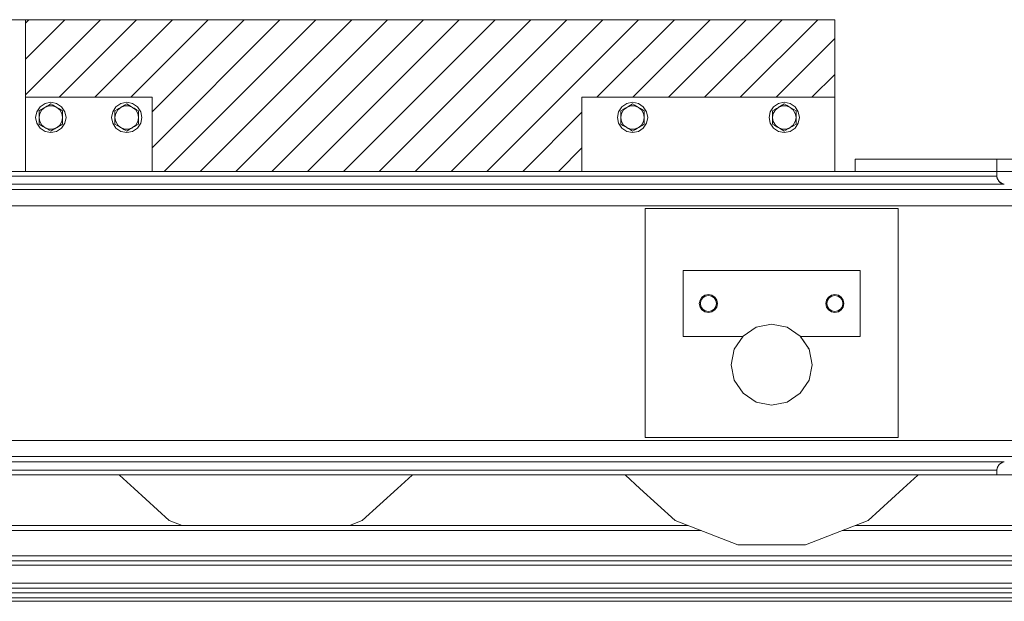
# Model space of a CAD drawing. Header units: millimetres. Extents: x 53056 to 116131, y -669674 to -625124.
# Tile 174 of 256: x 61479 to 62453, y -635887 to -635312. Entities that reach past the tile are written whole.
import ezdxf

# ---------------------------------------------------------------- set-up
doc = ezdxf.new("R2010")
doc.units = ezdxf.units.MM
doc.header["$MEASUREMENT"] = 0
doc.linetypes.add('DGN Style 1', pattern=[536.1990872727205, 0.8921781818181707, -535.3069090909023])
for name, color, linetype, lineweight in [('Main Cradle', 7, 'Continuous', 0), ('Main Cradle Blocks', 7, 'Continuous', 0), ('Main Cradle Rails', 7, 'Continuous', 0), ('Side Cradle Hydraulic Arm Support', 7, 'Continuous', 0)]:
    doc.layers.add(name, color=color, linetype=linetype, lineweight=lineweight)

# ---------------------------------------------------------------- blocks, each defined once
blk = doc.blocks.new('*U55')
at = {"linetype": 'Continuous', "lineweight": 0}
h = blk.add_hatch(dxfattribs=at)
h.set_pattern_fill('HATCH', color=30, style=0, pattern_type=2)
h.set_pattern_definition([(45, (-22672.618382, 12035.724819), (-17.71895608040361, 17.71895608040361), [])])
h.paths.add_polyline_path([(-23108.75595596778, 12086.84329069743), (-23108.75592507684, 12010.35817203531), (-22983.75592507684, 12010.35817203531), (-22983.75592507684, 11937.07758303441), (-22983.75592507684, 11937.07755214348), (-22558.75592507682, 11937.07755214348), (-22558.75592507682, 11937.07758303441), (-22558.75592507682, 12010.35817203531), (-22308.75592507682, 12010.35817203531), (-22308.75592507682, 12087.07755214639), (-22604.53900516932, 12086.99093893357), (-22904.53897944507, 12086.90309090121), (-23102.05037344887, 12086.84525427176)])
at = {"color": 30, "linetype": 'Continuous', "lineweight": 0, "flags": 128}
blk.add_lwpolyline([(-23108.75595596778, 12086.84329069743), (-23108.75592507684, 12010.35817203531), (-22983.75592507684, 12010.35817203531), (-22983.75592507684, 11937.07758303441), (-22983.75592507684, 11937.07755214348), (-22558.75592507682, 11937.07755214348), (-22558.75592507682, 11937.07758303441), (-22558.75592507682, 12010.35817203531), (-22308.75592507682, 12010.35817203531), (-22308.75592507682, 12087.07755214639), (-22604.53900516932, 12086.99093893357), (-22904.53897944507, 12086.90309090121), (-23102.05037344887, 12086.84525427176), (-23108.75595596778, 12086.84329069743)], close=True, dxfattribs=at)
at = {"layer": 'Main Cradle', "color": 7, "linetype": 'Continuous', "lineweight": 0}
for p, q in [((-22288.65951416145, 11937.07758303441), (-22288.65951416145, 11949.07755214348)), ((-22288.65592507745, 11937.07758303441), (-22288.65592507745, 11949.07755214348)), ((-22088.65592507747, 11949.07755214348), (-22148.65592507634, 11949.07755214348)), ((-22148.65592507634, 11937.07761334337), (-22148.65592507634, 11949.07755214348)), ((-24093.85592507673, 11937.07755214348), (-22148.65592507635, 11937.07755214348)), ((-22148.65592507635, 11932.46017457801), (-24093.85592507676, 11932.46017457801)), ((-22148.65592507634, 11932.46017457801), (-22148.65592507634, 11937.07755214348)), ((-22148.65592507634, 11937.07755214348), (-22048.65592507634, 11937.07755214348)), ((-22141.29357043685, 11924.48560870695), (-24101.21827971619, 11924.48560870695)), ((-22148.32072593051, 11930.16870608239), (-22148.57498743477, 11931.32507486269)), ((-22148.31814013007, 11930.16119681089), (-22148.32071528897, 11930.16867517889)), ((-22147.85753214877, 11928.97637857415), (-22147.8605248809, 11928.98323303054)), ((-22147.12337735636, 11927.75145277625), (-22147.8575186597, 11928.97634767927)), ((-22147.12335197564, 11927.75142186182), (-22147.1189225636, 11927.74602672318)), ((-22146.03772807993, 11926.54135040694), (-22146.03398212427, 11926.53763529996)), ((-22144.51029192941, 11925.44990666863), (-22146.03395096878, 11926.537604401)), ((-22144.510232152, 11925.44987572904), (-22144.50771437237, 11925.44857257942)), ((-22141.29334108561, 11924.48560870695), (-22144.15379303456, 11925.26539037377)), ((-22142.55169545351, 11924.68804136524), (-22143.75959759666, 11925.15789758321)), ((-22141.29362763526, 11924.48565480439), (-22142.55169545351, 11924.68804136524)), ((-22073.38148075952, 11919.0573064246), (-24169.13036939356, 11919.0573064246)), ((-22058.6559565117, 11903.10817468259), (-24183.85589364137, 11903.10817468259)), ((-22246.25595100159, 11900.30945071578), (-22496.25595100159, 11900.30944724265)), ((-22496.25595100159, 11900.30944724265), (-22496.25594785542, 11673.84921775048)), ((-22246.25594785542, 11673.84922122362), (-22246.25595100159, 11900.30945071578)), ((-22283.75592549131, 11838.87933550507), (-22458.75592549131, 11838.87933307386)), ((-22458.75592549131, 11838.87933307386), (-22458.75592458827, 11773.87933307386)), ((-22283.75592458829, 11773.87933550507), (-22283.75592549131, 11838.87933550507)), ((-22433.75590175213, 11815.3793395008), (-22437.20005263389, 11814.69425524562)), ((-22439.41276600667, 11800.72247642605), (-22441.14694805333, 11803.31786319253)), ((-22308.75595280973, 11797.37934039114), (-22312.20010371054, 11798.06442455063)), ((-22308.75596303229, 11798.37933249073), (-22311.81743049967, 11798.98829618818)), ((-22305.31180192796, 11798.06442464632), (-22308.75595280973, 11797.37934039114)), ((-22458.75592458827, 11773.87933307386), (-22399.82174593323, 11773.8793338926)), ((-22399.54038245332, 11774.16348829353), (-22399.82170818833, 11773.87933497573)), ((-22399.82170818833, 11773.87933497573), (-22399.82170819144, 11773.87933498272)), ((-22334.30081611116, 11761.18666968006), (-22342.97172634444, 11774.16360351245)), ((-22342.69028718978, 11773.87933577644), (-22342.69028718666, 11773.87933576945)), ((-22342.69024944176, 11773.87933468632), (-22283.75592458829, 11773.87933550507)), ((-22335.02317302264, 11762.27954386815), (-22334.30510871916, 11761.19316421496)), ((-22334.30510884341, 11761.19316449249), (-22334.33916829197, 11761.24469398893)), ((-22331.25597567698, 11745.87946510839), (-22334.30073213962, 11761.18648840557)), ((-22386.56333398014, 11708.92415035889), (-22371.25599664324, 11705.8793318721)), ((-22058.65595651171, 11671.04692960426), (-24183.85589364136, 11671.04692960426)), ((-22496.25594785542, 11673.84921775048), (-22246.25594785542, 11673.84922122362)), ((-22073.38148076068, 11655.09779786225), (-24169.1303693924, 11655.09779786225)), ((-22141.29345853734, 11649.66949557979), (-24101.21839161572, 11649.66949557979)), ((-22148.65592507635, 11641.69492970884), (-24093.85592507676, 11641.69492970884)), ((-22148.65592507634, 11641.69492970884), (-22148.10653477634, 11644.60841818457)), ((-22148.65592507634, 11641.69492970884), (-22148.65592507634, 11637.07755214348)), ((-22148.62967953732, 11642.34241700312), (-22148.45255127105, 11643.48730801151)), ((-22148.45255127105, 11643.48730801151), (-22148.11349669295, 11644.57166493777)), ((-22148.42782926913, 11643.56740849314), (-22148.45254173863, 11643.48733889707)), ((-22148.08487233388, 11644.66321889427), (-22148.08640872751, 11644.65933219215)), ((-22146.54794801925, 11647.10639960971), (-22146.54975575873, 11647.10443578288)), ((-22143.43763857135, 11649.19573433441), (-22141.29396078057, 11649.66935866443)), ((-24093.85592507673, 11637.07755214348), (-22148.65592507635, 11637.07755214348)), ((-22148.65592507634, 11637.07755214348), (-22048.65592507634, 11637.07755214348)), ((-22775.86641496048, 11591.81999056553), (-22741.11326594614, 11623.50167288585)), ((-22275.86641496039, 11591.81999056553), (-22241.11326594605, 11623.50167288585)), ((-22788.61963844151, 11586.87936526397), (-22775.86641496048, 11591.81999056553)), ((-22337.9605099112, 11567.76460903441), (-22275.86641496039, 11591.81999056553))]:
    blk.add_line(p, q, dxfattribs=at)
at = {"layer": 'Main Cradle', "color": 7, "linetype": 'Continuous', "lineweight": 0, "flags": 128}
for points in [[(-22148.65592507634, 11949.07755214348), (-22288.65592507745, 11949.07755214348), (-22288.65951416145, 11949.07755214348), (-22288.65951416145, 11949.07755214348)], [(-22144.15379303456, 11925.26539037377), (-22146.53382130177, 11927.03335820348), (-22148.10653477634, 11929.54668610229), (-22148.65592507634, 11932.46017457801)], [(-22148.57498769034, 11931.32507844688), (-22148.57498743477, 11931.32507486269), (-22148.65592507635, 11932.46017457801)], [(-22148.32072524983, 11930.16870410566), (-22148.32072593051, 11930.16870608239), (-22148.13248923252, 11929.68415926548)], [(-22148.03407848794, 11929.4308366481), (-22147.8575186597, 11928.97634767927), (-22147.85751956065, 11928.97634974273)], [(-22146.66043314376, 11927.23563630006), (-22147.12337735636, 11927.75145277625), (-22147.12337519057, 11927.75145013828)], [(-22146.03395367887, 11926.5376070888), (-22146.03395096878, 11926.537604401), (-22146.36890783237, 11926.91081625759)], [(-22144.28345815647, 11925.36167165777), (-22144.51029192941, 11925.44990666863), (-22144.51028994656, 11925.44990564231)], [(-22142.5632789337, 11924.69221571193), (-22142.55169545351, 11924.68804136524), (-22142.55169545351, 11924.68804136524)], [(-22425.44098578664, 11802.93518872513), (-22425.44098578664, 11802.93518872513), (-22424.75590162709, 11806.37933962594), (-22425.44098588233, 11809.82349050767), (-22427.39194068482, 11812.74330062), (-22430.31175085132, 11814.69425534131), (-22433.75590175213, 11815.3793395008)], [(-22312.20010371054, 11798.06442455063), (-22312.20010371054, 11798.06442455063), (-22315.11991387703, 11800.01537927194), (-22317.07086867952, 11802.93518938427), (-22317.75595293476, 11806.37934026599), (-22317.07086877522, 11809.82349116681), (-22315.11991405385, 11812.74330133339), (-22312.20010394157, 11814.69425613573), (-22308.75595305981, 11815.37934039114), (-22305.31180215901, 11814.69425623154), (-22302.3919919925, 11812.74330151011), (-22300.44103719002, 11809.82349139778), (-22299.75595293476, 11806.37934051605), (-22300.44103709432, 11802.93518961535), (-22300.44103709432, 11802.93518961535)], [(-22437.20005263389, 11814.69425524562), (-22440.11986274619, 11812.74330044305), (-22442.07081746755, 11809.82349027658), (-22442.75590162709, 11806.37933937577), (-22442.07081737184, 11802.93518849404), (-22440.11986256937, 11800.01537838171), (-22437.20005240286, 11798.0644236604), (-22437.20005240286, 11798.0644236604)], [(-22441.14694805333, 11803.31786319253), (-22441.75591183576, 11806.37933064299), (-22441.14694813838, 11809.44079811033), (-22439.41276616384, 11812.03618492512), (-22436.81737939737, 11813.77036697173), (-22433.7559119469, 11814.37933075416), (-22430.69444447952, 11813.77036705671), (-22428.09905766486, 11812.03618508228), (-22426.3648756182, 11809.44079831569), (-22425.75591183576, 11806.37933086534), (-22426.36487553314, 11803.31786339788), (-22426.36487553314, 11803.31786339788)], [(-22311.81743049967, 11798.98829618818), (-22314.41281731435, 11800.72247816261), (-22316.146999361, 11803.31786492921), (-22316.75596314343, 11806.37933237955), (-22316.14699944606, 11809.44079984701), (-22314.41281747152, 11812.03618666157), (-22311.81743070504, 11813.7703687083), (-22308.75596325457, 11814.37933249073), (-22305.6944957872, 11813.7703687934), (-22303.09910897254, 11812.03618681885), (-22301.36492692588, 11809.44080005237), (-22300.75596314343, 11806.37933260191), (-22301.36492684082, 11803.31786513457), (-22301.36492684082, 11803.31786513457)], [(-22436.81737919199, 11798.9882944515), (-22436.81737919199, 11798.9882944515), (-22439.41276600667, 11800.72247642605)], [(-22437.20005240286, 11798.0644236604), (-22433.75590150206, 11797.3793395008), (-22430.31175062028, 11798.06442375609), (-22427.391940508, 11800.01537855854), (-22425.44098578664, 11802.93518872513)], [(-22426.36487553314, 11803.31786339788), (-22428.09905750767, 11800.72247658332), (-22430.69444427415, 11798.9882945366), (-22433.75591172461, 11798.37933075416), (-22436.81737919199, 11798.9882944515)], [(-22301.36492684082, 11803.31786513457), (-22303.09910881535, 11800.72247831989), (-22305.69449558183, 11798.98829627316), (-22308.75596303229, 11798.37933249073)], [(-22300.44103709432, 11802.93518961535), (-22302.39199181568, 11800.01537944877), (-22305.31180192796, 11798.06442464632)], [(-22355.94866041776, 11782.8345133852), (-22371.25599775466, 11785.8793318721), (-22386.56333500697, 11782.83451295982), (-22399.54026883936, 11774.16360272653), (-22408.21117871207, 11761.18666865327)], [(-22334.3042226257, 11761.19182349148), (-22342.69028718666, 11773.87933576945), (-22342.97172634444, 11774.16360351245), (-22355.94866041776, 11782.8345133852), (-22355.94866041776, 11782.8345133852)], [(-22399.8217082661, 11773.87933514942), (-22399.82170896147, 11773.8793340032), (-22399.82170891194, 11773.8793338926)], [(-22342.69028718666, 11773.87933576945), (-22342.97172644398, 11774.16360373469), (-22342.97172658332, 11774.16360382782)], [(-22342.69028726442, 11773.87933594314), (-22342.69028649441, 11773.87933474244), (-22342.69028646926, 11773.87933468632)], [(-22408.21117871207, 11761.18666865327), (-22408.21117871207, 11761.18666865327), (-22411.25599719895, 11745.87933131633), (-22408.21117828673, 11730.57199406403), (-22399.54026805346, 11717.59506023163), (-22386.56333398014, 11708.92415035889)], [(-22371.25599664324, 11705.8793318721), (-22355.94865939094, 11708.92415078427), (-22342.97172555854, 11717.59506101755), (-22334.30081568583, 11730.57199509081), (-22331.25599719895, 11745.87933242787), (-22334.30081611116, 11761.18666968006), (-22334.30097808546, 11761.18691473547)], [(-22334.30076734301, 11730.57199293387), (-22334.300767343, 11730.57199293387), (-22331.25596376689, 11745.87925530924)], [(-22342.97168395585, 11717.59505435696), (-22342.97167721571, 11717.59505886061), (-22334.300767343, 11730.57199293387)], [(-22148.65592507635, 11641.69492970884), (-22148.62967953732, 11642.34241700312), (-22148.6296796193, 11642.34241498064)], [(-22148.10653477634, 11644.60841818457), (-22146.53382130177, 11647.12174608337), (-22144.15379303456, 11648.8897139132), (-22141.29334108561, 11649.66949557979)], [(-22148.08486012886, 11644.66324976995), (-22147.47604480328, 11645.8765522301), (-22146.54986866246, 11647.10431313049)], [(-22146.50717653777, 11647.14157722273), (-22145.21909686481, 11648.26588574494), (-22144.46085046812, 11648.6616594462)], [(-22145.213620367, 11648.26909271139), (-22145.21909686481, 11648.26588574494), (-22145.37645087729, 11648.12894832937)], [(-22143.88182731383, 11648.96388592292), (-22143.43763857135, 11649.19573433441), (-22143.44132016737, 11649.19416114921)], [(-23016.05362308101, 11637.07752125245), (-23015.85664508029, 11636.68193611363), (-23001.39858442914, 11623.50167268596)], [(-22741.11326616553, 11623.50167268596), (-22726.65520191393, 11636.68194013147), (-22726.45822592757, 11637.07752125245)], [(-22516.05362308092, 11637.07752125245), (-22515.8566450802, 11636.68193611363), (-22501.39858442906, 11623.50167268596)], [(-22241.11326616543, 11623.50167268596), (-22226.65520191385, 11636.68194013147), (-22226.45822592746, 11637.07752125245)], [(-23001.39858464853, 11623.50167288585), (-22966.64543078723, 11591.81998791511), (-22953.89221309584, 11586.87936526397)], [(-22501.39858464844, 11623.50167288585), (-22466.64543078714, 11591.81998791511), (-22404.55133516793, 11567.76460810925), (-22337.9605099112, 11567.76460903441)]]:
    blk.add_lwpolyline(points, dxfattribs=at)
at = {"layer": 'Main Cradle Blocks', "color": 7, "linetype": 'Continuous', "lineweight": 0}
for p, q in [((-22308.75592507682, 12087.07755214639), (-23108.75592507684, 12087.07755214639)), ((-23108.75592507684, 12087.07755214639), (-23108.75592507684, 12010.3582115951)), ((-22308.75592507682, 12010.35820292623), (-22308.75592507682, 12087.07755214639)), ((-23108.75592507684, 11937.07758303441), (-23108.75592507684, 12010.35817203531)), ((-23108.75592507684, 12010.35817203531), (-22983.75592507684, 12010.35817203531)), ((-22983.75592507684, 12010.35817203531), (-22983.75592507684, 11937.07758303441)), ((-22558.75592507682, 12010.35817203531), (-22558.75592507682, 11937.07758303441)), ((-22308.75592507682, 12010.35817203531), (-22558.75592507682, 12010.35817203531)), ((-22308.75592507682, 12010.35817203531), (-22308.75592507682, 11937.07758303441)), ((-23089.54746996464, 12000.38942203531), (-23085.79119408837, 12001.76105100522)), ((-23089.4961765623, 12004.21636502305), (-23083.75592507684, 12005.35817203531)), ((-23085.89227378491, 12002.49975053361), (-23083.75592507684, 12003.73317203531)), ((-23083.75592507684, 12003.73317203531), (-23081.59788199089, 12002.48722527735)), ((-23081.59785344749, 12002.48720879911), (-23081.45590891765, 12002.40525708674)), ((-23077.96438018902, 12000.38942203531), (-23074.89837671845, 11997.82220618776)), ((-23014.54746996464, 12000.38942203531), (-23017.61347343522, 11997.82220618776)), ((-23010.91399670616, 12002.48720879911), (-23011.05594123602, 12002.40525708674)), ((-23008.75592507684, 12003.73317203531), (-23010.91396816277, 12002.48722527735)), ((-23003.01567359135, 12004.21636502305), (-23008.75592507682, 12005.35817203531)), ((-23006.61957636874, 12002.49975053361), (-23008.75592507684, 12003.73317203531)), ((-23002.96438018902, 12000.38942203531), (-23006.72065606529, 12001.76105100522)), ((-22514.54746996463, 12000.38942203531), (-22510.79119408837, 12001.76105100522)), ((-22514.4961765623, 12004.21636502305), (-22508.75592507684, 12005.35817203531)), ((-22510.89227378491, 12002.49975053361), (-22508.75592507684, 12003.73317203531)), ((-22508.75592507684, 12003.73317203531), (-22506.59788199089, 12002.48722527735)), ((-22506.59785344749, 12002.48720879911), (-22506.45590891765, 12002.40525708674)), ((-22502.96438018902, 12000.38942203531), (-22499.89837671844, 11997.82220618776)), ((-22364.54746996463, 12000.38942203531), (-22367.61347343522, 11997.82220618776)), ((-22360.91399670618, 12002.48720879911), (-22361.05594123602, 12002.40525708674)), ((-22358.75592507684, 12003.73317203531), (-22360.91396816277, 12002.48722527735)), ((-22353.01567359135, 12004.21636502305), (-22358.75592507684, 12005.35817203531)), ((-22356.61957636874, 12002.49975053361), (-22358.75592507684, 12003.73317203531)), ((-22352.96438018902, 12000.38942203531), (-22356.72065606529, 12001.76105100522)), ((-23095.33901485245, 11997.04567203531), (-23093.18097176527, 11998.29161879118)), ((-23095.33901485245, 11990.35817203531), (-23094.64874244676, 11994.29701685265)), ((-23095.33901485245, 11992.73225759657), (-23095.33901485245, 11990.35817203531)), ((-23093.18094322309, 11998.29163527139), (-23093.03899869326, 11998.37358698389)), ((-23074.3091840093, 11998.27909353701), (-23072.17283530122, 11997.04567203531)), ((-23072.17283530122, 11994.68896405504), (-23072.17283530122, 11997.04567203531)), ((-23018.20266614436, 11998.27909353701), (-23020.33901485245, 11997.04567203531)), ((-23020.33901485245, 11994.68896405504), (-23020.33901485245, 11997.04567203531)), ((-22999.33090693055, 11998.29163527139), (-22999.4728514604, 11998.37358698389)), ((-22997.17283530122, 11997.04567203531), (-22999.3308783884, 11998.29161879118)), ((-22997.17283530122, 11990.35817203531), (-22997.86310770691, 11994.29701685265)), ((-22997.17283530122, 11992.73225759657), (-22997.17283530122, 11990.35817203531)), ((-22520.33901485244, 11997.04567203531), (-22518.18097176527, 11998.29161879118)), ((-22520.33901485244, 11990.35817203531), (-22519.64874244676, 11994.29701685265)), ((-22520.33901485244, 11992.73225759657), (-22520.33901485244, 11990.35817203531)), ((-22518.18094322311, 11998.29163527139), (-22518.03899869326, 11998.37358698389)), ((-22499.3091840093, 11998.27909353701), (-22497.17283530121, 11997.04567203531)), ((-22497.17283530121, 11994.68896405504), (-22497.17283530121, 11997.04567203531)), ((-22368.20266614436, 11998.27909353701), (-22370.33901485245, 11997.04567203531)), ((-22370.33901485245, 11994.68896405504), (-22370.33901485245, 11997.04567203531)), ((-22349.33090693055, 11998.29163527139), (-22349.4728514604, 11998.37358698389)), ((-22347.17283530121, 11997.04567203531), (-22349.3308783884, 11998.29161879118)), ((-22347.17283530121, 11990.35817203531), (-22347.86310770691, 11994.29701685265)), ((-22347.17283530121, 11992.73225759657), (-22347.17283530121, 11990.35817203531)), ((-23095.33901485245, 11983.67067203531), (-23095.33901485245, 11985.3917636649)), ((-23095.33901485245, 11983.67067203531), (-23093.20266614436, 11982.43725053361)), ((-23093.20266614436, 11982.43725053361), (-23092.54726053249, 11982.05885192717)), ((-23089.54746996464, 11980.32692203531), (-23092.61347343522, 11982.89413788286)), ((-23074.33087838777, 11982.42472527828), (-23074.4728514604, 11982.34275708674)), ((-23074.4728514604, 11982.34275708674), (-23074.3308783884, 11982.42472527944)), ((-23074.3308783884, 11982.42472527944), (-23072.17283530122, 11983.67067203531)), ((-23072.17283530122, 11990.1272822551), (-23072.86310770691, 11986.41932721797)), ((-23072.17283530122, 11985.3917636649), (-23072.17283530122, 11983.67067203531)), ((-23020.33901485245, 11990.1272822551), (-23019.64874244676, 11986.41932721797)), ((-23020.33901485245, 11985.3917636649), (-23020.33901485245, 11983.67067203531)), ((-23020.33901485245, 11983.67067203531), (-23018.18097176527, 11982.42472527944)), ((-23018.18097176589, 11982.42472527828), (-23018.03899869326, 11982.34275708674)), ((-23018.03899869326, 11982.34275708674), (-23018.18097176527, 11982.42472527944)), ((-23002.96438018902, 11980.32692203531), (-22999.89837671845, 11982.89413788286)), ((-22999.3091840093, 11982.43725053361), (-22999.96458962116, 11982.05885192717)), ((-22999.3091840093, 11982.43725053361), (-22997.17283530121, 11983.67067203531)), ((-22997.17283530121, 11983.67067203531), (-22997.17283530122, 11985.3917636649)), ((-22520.33901485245, 11983.67067203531), (-22520.33901485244, 11985.3917636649)), ((-22520.33901485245, 11983.67067203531), (-22518.20266614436, 11982.43725053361)), ((-22518.20266614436, 11982.43725053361), (-22517.54726053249, 11982.05885192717)), ((-22514.54746996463, 11980.32692203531), (-22517.61347343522, 11982.89413788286)), ((-22499.33087838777, 11982.42472527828), (-22499.4728514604, 11982.34275708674)), ((-22499.4728514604, 11982.34275708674), (-22499.33087838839, 11982.42472527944)), ((-22499.33087838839, 11982.42472527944), (-22497.17283530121, 11983.67067203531)), ((-22497.17283530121, 11990.1272822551), (-22497.86310770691, 11986.41932721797)), ((-22497.17283530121, 11985.3917636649), (-22497.17283530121, 11983.67067203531)), ((-22370.33901485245, 11990.1272822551), (-22369.64874244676, 11986.41932721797)), ((-22370.33901485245, 11985.3917636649), (-22370.33901485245, 11983.67067203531)), ((-22370.33901485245, 11983.67067203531), (-22368.18097176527, 11982.42472527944)), ((-22368.18097176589, 11982.42472527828), (-22368.03899869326, 11982.34275708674)), ((-22368.03899869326, 11982.34275708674), (-22368.18097176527, 11982.42472527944)), ((-22352.96438018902, 11980.32692203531), (-22349.89837671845, 11982.89413788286)), ((-22349.30918400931, 11982.43725053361), (-22349.96458962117, 11982.05885192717)), ((-22349.30918400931, 11982.43725053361), (-22347.17283530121, 11983.67067203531)), ((-22347.17283530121, 11983.67067203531), (-22347.17283530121, 11985.3917636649)), ((-23089.54746996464, 11980.32692203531), (-23085.79119408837, 11978.9552930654)), ((-23085.91399670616, 11978.22913527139), (-23086.05594123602, 11978.31108698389)), ((-23083.75592507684, 11976.98317203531), (-23085.91396816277, 11978.22911879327)), ((-23081.61957636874, 11978.21659353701), (-23083.75592507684, 11976.98317203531)), ((-23010.89227378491, 11978.21659353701), (-23008.75592507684, 11976.98317203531)), ((-23008.75592507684, 11976.98317203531), (-23006.59788199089, 11978.22911879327)), ((-23002.96438018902, 11980.32692203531), (-23006.72065606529, 11978.9552930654)), ((-23006.59785344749, 11978.22913527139), (-23006.45590891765, 11978.31108698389)), ((-22514.54746996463, 11980.32692203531), (-22510.79119408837, 11978.9552930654)), ((-22510.91399670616, 11978.22913527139), (-22511.05594123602, 11978.31108698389)), ((-22508.75592507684, 11976.98317203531), (-22510.91396816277, 11978.22911879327)), ((-22506.61957636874, 11978.21659353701), (-22508.75592507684, 11976.98317203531)), ((-22360.89227378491, 11978.21659353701), (-22358.75592507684, 11976.98317203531)), ((-22358.75592507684, 11976.98317203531), (-22356.59788199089, 11978.22911879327)), ((-22352.96438018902, 11980.32692203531), (-22356.72065606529, 11978.9552930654)), ((-22356.59785344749, 11978.22913527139), (-22356.45590891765, 11978.31108698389))]:
    blk.add_line(p, q, dxfattribs=at)
at = {"layer": 'Main Cradle Blocks', "color": 7, "linetype": 'Continuous', "lineweight": 0, "flags": 128}
for points in [[(-23083.75592507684, 12005.35817203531), (-23078.01567359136, 12004.21636502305), (-23073.14932335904, 12000.96477375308), (-23069.89773208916, 11996.0984235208), (-23068.75592507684, 11990.35817203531), (-23069.89773208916, 11984.61792054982), (-23073.14932335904, 11979.75157031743), (-23078.01567359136, 11976.49997904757), (-23083.75592507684, 11975.35817203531), (-23089.4961765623, 11976.49997904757), (-23094.36252679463, 11979.75157031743), (-23097.61411806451, 11984.61792054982), (-23098.75592507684, 11990.35817203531), (-23097.61411806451, 11996.0984235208), (-23094.36252679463, 12000.96477375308), (-23089.4961765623, 12004.21636502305)], [(-23094.64874244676, 11994.29701685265), (-23092.61347343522, 11997.82220618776), (-23089.54746996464, 12000.38942203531)], [(-23093.18097176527, 11998.29161879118), (-23093.03899869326, 11998.37358698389), (-23091.02373216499, 11999.53710165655), (-23090.2892962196, 11999.96112844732), (-23089.54746996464, 12000.38942203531), (-23087.58953328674, 12001.51983730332), (-23086.54767939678, 12002.12135192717)], [(-23086.54767939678, 12002.12135192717), (-23086.54767939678, 12002.12135192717), (-23085.89227378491, 12002.49975053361)], [(-23085.79119408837, 12001.76105100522), (-23081.72065606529, 12001.76105100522), (-23077.96438018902, 12000.38942203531)], [(-23081.59788199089, 12002.48722527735), (-23081.45590891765, 12002.40525708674), (-23079.44064238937, 12001.24174241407), (-23078.70620644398, 12000.8177156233), (-23077.96438018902, 12000.38942203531), (-23076.00644351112, 11999.25900676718)], [(-23003.01567359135, 12004.21636502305), (-22998.14932335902, 12000.96477375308), (-22994.89773208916, 11996.0984235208), (-22993.75592507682, 11990.35817203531), (-22994.89773208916, 11984.61792054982), (-22998.14932335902, 11979.75157031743), (-23003.01567359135, 11976.49997904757), (-23008.75592507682, 11975.35817203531), (-23014.4961765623, 11976.49997904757), (-23019.36252679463, 11979.75157031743), (-23022.61411806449, 11984.61792054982), (-23023.75592507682, 11990.35817203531), (-23022.61411806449, 11996.0984235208), (-23019.36252679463, 12000.96477375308), (-23014.4961765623, 12004.21636502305), (-23008.75592507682, 12005.35817203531)], [(-23018.20266614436, 11998.27909353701), (-23017.54726053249, 11998.65749214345), (-23016.50540664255, 11999.25900676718), (-23014.54746996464, 12000.38942203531), (-23013.80564370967, 12000.8177156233), (-23013.07120776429, 12001.24174241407), (-23011.05594123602, 12002.40525708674), (-23010.91396816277, 12002.48722527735)], [(-23014.54746996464, 12000.38942203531), (-23010.79119408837, 12001.76105100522), (-23006.72065606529, 12001.76105100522)], [(-23006.61957636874, 12002.49975053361), (-23005.96417075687, 12002.12135192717), (-23004.92231686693, 12001.51983730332), (-23002.96438018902, 12000.38942203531), (-23002.22255393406, 11999.96112844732)], [(-23002.96438018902, 12000.38942203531), (-22999.89837671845, 11997.82220618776), (-22997.86310770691, 11994.29701685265)], [(-22508.75592507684, 12005.35817203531), (-22503.01567359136, 12004.21636502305), (-22498.14932335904, 12000.96477375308), (-22494.89773208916, 11996.0984235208), (-22493.75592507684, 11990.35817203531), (-22494.89773208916, 11984.61792054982), (-22498.14932335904, 11979.75157031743), (-22503.01567359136, 11976.49997904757), (-22508.75592507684, 11975.35817203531), (-22514.4961765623, 11976.49997904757), (-22519.36252679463, 11979.75157031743), (-22522.61411806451, 11984.61792054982), (-22523.75592507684, 11990.35817203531), (-22522.61411806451, 11996.0984235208), (-22519.36252679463, 12000.96477375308), (-22514.4961765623, 12004.21636502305)], [(-22519.64874244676, 11994.29701685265), (-22517.61347343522, 11997.82220618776), (-22514.54746996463, 12000.38942203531)], [(-22518.18097176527, 11998.29161879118), (-22518.03899869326, 11998.37358698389), (-22516.023732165, 11999.53710165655), (-22515.2892962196, 11999.96112844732), (-22514.54746996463, 12000.38942203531), (-22512.58953328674, 12001.51983730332), (-22511.54767939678, 12002.12135192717), (-22510.89227378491, 12002.49975053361)], [(-22510.79119408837, 12001.76105100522), (-22506.72065606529, 12001.76105100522), (-22502.96438018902, 12000.38942203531)], [(-22506.59788199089, 12002.48722527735), (-22506.45590891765, 12002.40525708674), (-22504.44064238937, 12001.24174241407), (-22503.70620644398, 12000.8177156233), (-22502.96438018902, 12000.38942203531), (-22501.00644351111, 11999.25900676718), (-22499.96458962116, 11998.65749214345), (-22499.3091840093, 11998.27909353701)], [(-22353.01567359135, 12004.21636502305), (-22348.14932335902, 12000.96477375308), (-22344.89773208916, 11996.0984235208), (-22343.75592507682, 11990.35817203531), (-22344.89773208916, 11984.61792054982), (-22348.14932335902, 11979.75157031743), (-22353.01567359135, 11976.49997904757), (-22358.75592507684, 11975.35817203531), (-22364.4961765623, 11976.49997904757), (-22369.36252679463, 11979.75157031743), (-22372.61411806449, 11984.61792054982), (-22373.75592507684, 11990.35817203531), (-22372.61411806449, 11996.0984235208), (-22369.36252679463, 12000.96477375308), (-22364.4961765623, 12004.21636502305), (-22358.75592507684, 12005.35817203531)], [(-22366.50540664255, 11999.25900676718), (-22366.50540664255, 11999.25900676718), (-22364.54746996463, 12000.38942203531), (-22363.80564370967, 12000.8177156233), (-22363.07120776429, 12001.24174241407), (-22361.05594123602, 12002.40525708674), (-22360.91396816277, 12002.48722527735)], [(-22364.54746996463, 12000.38942203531), (-22360.79119408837, 12001.76105100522), (-22356.72065606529, 12001.76105100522)], [(-22356.61957636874, 12002.49975053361), (-22355.96417075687, 12002.12135192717), (-22354.92231686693, 12001.51983730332), (-22352.96438018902, 12000.38942203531), (-22352.22255393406, 11999.96112844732), (-22351.48811798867, 11999.53710165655), (-22349.4728514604, 11998.37358698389), (-22349.3308783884, 11998.29161879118)], [(-22352.96438018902, 12000.38942203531), (-22349.89837671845, 11997.82220618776), (-22347.86310770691, 11994.29701685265)], [(-23095.33901485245, 11997.04567203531), (-23095.33901485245, 11994.68896405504), (-23095.33901485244, 11994.5506673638), (-23095.33901485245, 11992.73225759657)], [(-23076.00644351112, 11999.25900676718), (-23076.00644351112, 11999.25900676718), (-23074.96458962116, 11998.65749214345), (-23074.3091840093, 11998.27909353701)], [(-23074.89837671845, 11997.82220618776), (-23072.86310770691, 11994.29701685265), (-23072.17283530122, 11990.35817203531)], [(-23072.17283530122, 11985.3917636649), (-23072.1728353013, 11986.14774867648), (-23072.17283530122, 11987.9344735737), (-23072.17283530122, 11990.1272822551), (-23072.17283530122, 11990.35817203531), (-23072.17283530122, 11992.37780137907), (-23072.17283530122, 11994.55140160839), (-23072.17283530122, 11994.68896405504)], [(-23020.33901485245, 11990.35817203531), (-23019.64874244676, 11994.29701685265), (-23017.61347343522, 11997.82220618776)], [(-23020.33901485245, 11994.68896405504), (-23020.33901485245, 11994.55140160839), (-23020.33901485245, 11992.37780137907), (-23020.33901485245, 11990.35817203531), (-23020.33901485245, 11990.1272822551), (-23020.33901485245, 11987.9344735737), (-23020.33901485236, 11986.14774867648), (-23020.33901485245, 11985.3917636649)], [(-23002.22255393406, 11999.96112844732), (-23002.22255393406, 11999.96112844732), (-23001.48811798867, 11999.53710165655), (-22999.4728514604, 11998.37358698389), (-22999.3308783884, 11998.29161879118)], [(-22997.17283530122, 11992.73225759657), (-22997.17283530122, 11994.5506673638), (-22997.17283530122, 11994.68896405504), (-22997.17283530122, 11997.04567203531)], [(-22520.33901485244, 11997.04567203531), (-22520.33901485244, 11994.68896405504), (-22520.33901485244, 11994.5506673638), (-22520.33901485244, 11992.73225759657)], [(-22499.89837671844, 11997.82220618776), (-22497.86310770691, 11994.29701685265), (-22497.17283530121, 11990.35817203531)], [(-22497.17283530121, 11985.3917636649), (-22497.17283530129, 11986.14774867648), (-22497.17283530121, 11987.9344735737), (-22497.17283530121, 11990.1272822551), (-22497.17283530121, 11990.35817203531), (-22497.17283530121, 11992.37780137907), (-22497.17283530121, 11994.55140160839), (-22497.17283530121, 11994.68896405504)], [(-22370.33901485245, 11990.35817203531), (-22369.64874244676, 11994.29701685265), (-22367.61347343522, 11997.82220618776)], [(-22370.33901485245, 11994.68896405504), (-22370.33901485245, 11994.55140160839), (-22370.33901485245, 11992.37780137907), (-22370.33901485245, 11990.35817203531), (-22370.33901485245, 11990.1272822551), (-22370.33901485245, 11987.9344735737), (-22370.33901485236, 11986.14774867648), (-22370.33901485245, 11985.3917636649)], [(-22368.20266614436, 11998.27909353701), (-22367.5472605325, 11998.65749214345), (-22366.50540664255, 11999.25900676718)], [(-22347.17283530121, 11992.73225759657), (-22347.17283530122, 11994.5506673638), (-22347.17283530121, 11994.68896405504), (-22347.17283530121, 11997.04567203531)], [(-23095.33901485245, 11985.3917636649), (-23095.33901485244, 11986.1495671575), (-23095.33901485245, 11987.77890698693), (-23095.33901485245, 11990.1272822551), (-23095.33901485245, 11990.35817203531)], [(-23092.61347343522, 11982.89413788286), (-23094.64874244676, 11986.41932721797), (-23095.33901485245, 11990.1272822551)], [(-23092.54726053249, 11982.05885192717), (-23091.50540664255, 11981.45733730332), (-23089.54746996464, 11980.32692203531), (-23088.80564370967, 11979.89862844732), (-23088.07120776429, 11979.47460165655), (-23086.05594123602, 11978.31108698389), (-23085.91396816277, 11978.22911879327)], [(-23081.61957636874, 11978.21659353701), (-23080.96417075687, 11978.59499214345), (-23079.92231686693, 11979.19650676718), (-23077.96438018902, 11980.32692203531), (-23077.59422257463, 11980.54063263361), (-23077.22255393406, 11980.7552156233), (-23076.48811798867, 11981.17924241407), (-23074.4728514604, 11982.34275708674)], [(-23072.86310770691, 11986.41932721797), (-23074.89837671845, 11982.89413788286), (-23077.59422257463, 11980.54063263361)], [(-23014.91762757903, 11980.54063263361), (-23017.61347343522, 11982.89413788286), (-23019.64874244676, 11986.41932721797)], [(-23018.03899869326, 11982.34275708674), (-23016.02373216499, 11981.17924241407), (-23015.2892962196, 11980.7552156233), (-23014.91762757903, 11980.54063263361), (-23014.54746996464, 11980.32692203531), (-23012.58953328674, 11979.19650676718), (-23011.54767939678, 11978.59499214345), (-23010.89227378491, 11978.21659353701)], [(-23006.59788199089, 11978.22911879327), (-23006.45590891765, 11978.31108698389), (-23004.44064238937, 11979.47460165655), (-23003.70620644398, 11979.89862844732), (-23002.96438018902, 11980.32692203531), (-23001.00644351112, 11981.45733730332), (-22999.96458962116, 11982.05885192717)], [(-22997.17283530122, 11990.1272822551), (-22997.86310770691, 11986.41932721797), (-22999.89837671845, 11982.89413788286)], [(-22997.17283530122, 11990.35817203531), (-22997.17283530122, 11990.1272822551), (-22997.17283530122, 11987.77890698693), (-22997.17283530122, 11986.1495671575), (-22997.17283530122, 11985.3917636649)], [(-22520.33901485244, 11985.3917636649), (-22520.33901485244, 11986.1495671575), (-22520.33901485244, 11987.77890698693), (-22520.33901485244, 11990.1272822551), (-22520.33901485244, 11990.35817203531)], [(-22517.61347343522, 11982.89413788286), (-22519.64874244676, 11986.41932721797), (-22520.33901485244, 11990.1272822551)], [(-22517.54726053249, 11982.05885192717), (-22516.50540664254, 11981.45733730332), (-22514.54746996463, 11980.32692203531), (-22513.80564370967, 11979.89862844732), (-22513.07120776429, 11979.47460165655), (-22511.05594123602, 11978.31108698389), (-22510.91396816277, 11978.22911879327)], [(-22506.61957636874, 11978.21659353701), (-22505.96417075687, 11978.59499214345), (-22504.92231686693, 11979.19650676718), (-22502.96438018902, 11980.32692203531), (-22502.59422257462, 11980.54063263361), (-22502.22255393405, 11980.7552156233), (-22501.48811798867, 11981.17924241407), (-22499.4728514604, 11982.34275708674)], [(-22497.86310770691, 11986.41932721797), (-22499.89837671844, 11982.89413788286), (-22502.59422257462, 11980.54063263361)], [(-22364.91762757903, 11980.54063263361), (-22367.61347343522, 11982.89413788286), (-22369.64874244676, 11986.41932721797)], [(-22368.03899869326, 11982.34275708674), (-22366.023732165, 11981.17924241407), (-22365.2892962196, 11980.7552156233), (-22364.91762757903, 11980.54063263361), (-22364.54746996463, 11980.32692203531), (-22362.58953328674, 11979.19650676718), (-22361.54767939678, 11978.59499214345), (-22360.89227378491, 11978.21659353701)], [(-22353.70620644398, 11979.89862844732), (-22353.70620644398, 11979.89862844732), (-22352.96438018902, 11980.32692203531), (-22351.00644351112, 11981.45733730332), (-22349.96458962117, 11982.05885192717)], [(-22347.17283530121, 11990.1272822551), (-22347.86310770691, 11986.41932721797), (-22349.89837671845, 11982.89413788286)], [(-22347.17283530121, 11990.35817203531), (-22347.17283530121, 11990.1272822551), (-22347.17283530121, 11987.77890698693), (-22347.17283530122, 11986.1495671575), (-22347.17283530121, 11985.3917636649)], [(-23085.79119408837, 11978.9552930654), (-23081.72065606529, 11978.9552930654), (-23077.96438018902, 11980.32692203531)], [(-23014.54746996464, 11980.32692203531), (-23010.79119408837, 11978.9552930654), (-23006.72065606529, 11978.9552930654)], [(-22510.79119408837, 11978.9552930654), (-22506.72065606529, 11978.9552930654), (-22502.96438018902, 11980.32692203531)], [(-22364.54746996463, 11980.32692203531), (-22360.79119408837, 11978.9552930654), (-22356.72065606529, 11978.9552930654)], [(-22356.59788199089, 11978.22911879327), (-22356.45590891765, 11978.31108698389), (-22354.44064238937, 11979.47460165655), (-22353.706206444, 11979.8986284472)]]:
    blk.add_lwpolyline(points, dxfattribs=at)
at = {"layer": 'Main Cradle Rails', "color": 7, "linetype": 'Continuous', "lineweight": 0}
for p, q in [((-23801.5261199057, 11581.87933437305), (-22440.98573056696, 11581.87933437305)), ((-23788.61963266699, 11586.87933437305), (-22453.89221887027, 11586.87933437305)), ((-22301.52611990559, 11581.87933437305), (-21490.98568173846, 11581.87933437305)), ((-22288.61963266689, 11586.87933437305), (-21503.89217004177, 11586.87933437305)), ((-25343.88767924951, 11556.8793343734), (-17845.06221408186, 11556.8793343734)), ((-17845.06221408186, 11551.88130860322), (-25343.88767924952, 11551.88130860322)), ((-25343.88767924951, 11547.51183737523), (-17845.06221408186, 11547.51183737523)), ((-25343.88767924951, 11529.81900909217), (-17845.06221408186, 11529.81900909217)), ((-25343.88767924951, 11524.83397804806), (-17845.06221408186, 11524.83397804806)), ((-25343.88767924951, 11520.23712008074), (-17845.06221408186, 11520.23712008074)), ((-25343.88767924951, 11515.25208903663), (-17845.06221408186, 11515.25208903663)), ((-25343.88767924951, 11511.8793343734), (-17845.06221408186, 11511.8793343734))]:
    blk.add_line(p, q, dxfattribs=at)
at = {"layer": 'Side Cradle Hydraulic Arm Support', "color": 7, "linetype": 'Continuous', "lineweight": 0}
blk.add_line((-23108.75595596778, 12086.84329069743), (-23133.75589418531, 12086.84329069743), dxfattribs=at)

msp = doc.modelspace()

# ---------------------------------------------------------------- block references
at = {"color": 7, "linetype": 'DGN Style 1', "lineweight": 0}
msp.add_blockref('*U55', (84593.95000000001, -647399.3500000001), dxfattribs=at)

doc.saveas('drawing.dxf')
